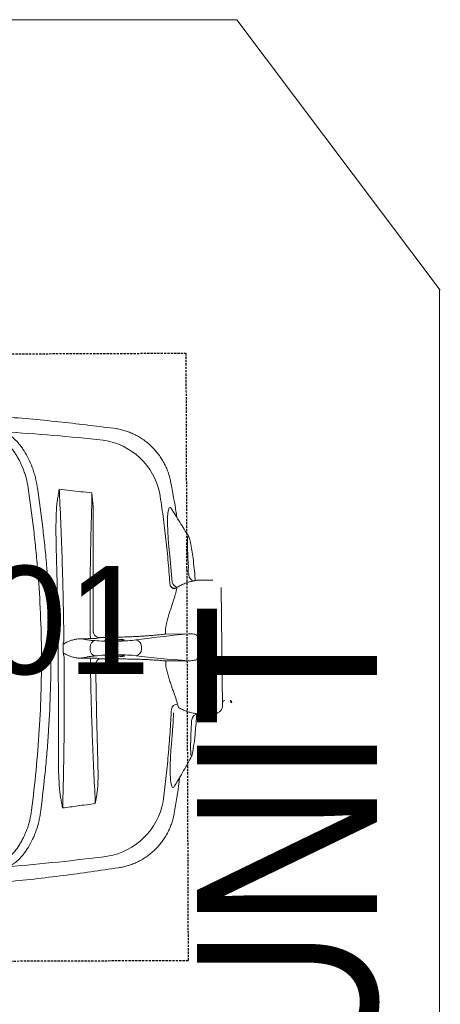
# Model space of a CAD drawing. Header units: millimetres. Extents: x 103872 to 294171, y 5570 to 32737.
# Tile 105 of 117: x 135025 to 135259, y 17266 to 17813. Entities that reach past the tile are written whole.
import ezdxf

# ---------------------------------------------------------------- set-up
doc = ezdxf.new("R2010")
doc.units = ezdxf.units.MM
doc.header["$LTSCALE"] = 2.5
doc.linetypes.add('11aa1PB-bd$0$11aa1PB-af$0$TRATTEGGIATA', pattern=[0.75, 0.5, -0.25])
for name, color, linetype, lineweight in [('00-ABM-PHE-DRAINAGE TEXT', 7, 'Continuous', 18), ('A - TEXT', 7, 'Continuous', 13), ('CKD Equipments', 252, 'Continuous', 0), ('Dimension', 40, 'Continuous', 0), ('FURNITURES', 30, 'Continuous', 15)]:
    doc.layers.add(name, color=color, linetype=linetype, lineweight=lineweight)
doc.layers.add('FAINTEQUIP', color=253, linetype='Continuous')
doc.layers.add('TEXT50', color=7, linetype='Continuous')
doc.styles.add('arial 0.80', font='arial.ttf', dxfattribs={"width": 0.8})
doc.styles.add('style1', font='arial.ttf', dxfattribs={"height": 150})

# ---------------------------------------------------------------- blocks, each defined once
blk = doc.blocks.new('G$C62143A14')
at = {"color": 8, "linetype": 'Continuous', "lineweight": 0}
for p, q in [((85.06, 105.98), (85.05, 105.99)), ((263.88, 107.91), (263.87, 107.91)), ((174.02, 78.58), (175.51, 78.6)), ((169.06, 73.73), (168.91, 73.48)), ((180.74, 73.61), (180.59, 73.86)), ((53.02, 62.85), (53.02, 62.86)), ((296.83, 65.48), (296.83, 65.47)), ((170.72, 59.96), (170.71, 59.95)), ((174.2, 50.13), (175.95, 50.15)), ((165.22, 36.62), (167.76, 36.65)), ((167.76, 36.65), (167.91, 23.62)), ((182.67, 36.81), (185.22, 36.83)), ((182.81, 23.78), (182.67, 36.81)), ((226.17, 34.33), (211.46, 33.05)), ((252.18, 33.41), (252.18, 33.41)), ((267.17, 33.94), (267.17, 33.94)), ((83.35, 31.96), (83.35, 31.96)), ((143.85, 30.09), (141.96, 29.54)), ((208.63, 30.26), (206.72, 30.77)), ((135.1, 22.21), (134.69, 22.24)), ((232.42, 22.7), (233.43, 22.86)), ((232.63, 22.72), (233.05, 22.8)), ((233.43, 22.86), (233.69, 22.92)), ((237.04, 24.06), (236.98, 23.98)), ((117.32, 21.61), (117.06, 21.67)), ((117.32, 21.61), (120.74, 21.13)), ((138.31, 18.59), (138.41, 9.59)), ((212.61, 10.39), (212.51, 19.39)), ((138.93, 7.79), (139.52, 6.83)), ((208.57, 5.87), (142.54, 5.16)), ((144.47, 0.35), (144.46, 0.34)), ((145.86, 0.26), (144.46, 0)), ((144.47, 0.35), (145.73, 0.58))]:
    blk.add_line(p, q, dxfattribs=at)
at = {"color": 8, "linetype": 'Continuous', "lineweight": 0, "flags": 128}
blk.add_lwpolyline([(252.17, 33.43), (252.43, 33.58), (252.93, 34.19), (252.63, 34.72), (251.55, 35.13), (249.67, 35.42), (247.1, 35.59), (243.8, 35.62), (239.98, 35.51), (235.58, 35.25), (231.03, 34.86), (226.17, 34.33), (226.17, 34.33), (226.17, 34.33)], dxfattribs=at)
at = {"color": 8, "linetype": 'Continuous', "lineweight": 0}
for centre, radius, start, end in [((267.68, 94.22), 5.1, 162.25, 162.5727), ((166.77, 65.44), 13.03, 78.4354, 93.3892), ((173.91, 75.19), 3.4, 88.0138, 169.0513), ((175.71, 75.21), 3.4, 12.1812, 93.2187), ((183.05, 65.63), 13.01, 87.8393, 102.8138), ((252.96, 76.9), 37.74, 281.6875, 351.5567), ((96.63, 75.22), 37.74, 189.6762, 259.5445), ((174.1, 53.58), 3.45, 188.5333, 271.7692), ((175.98, 53.6), 3.45, 269.4632, 352.6991), ((140.24, 29.98), 3.62, 1.801, 76.4249), ((212.72, 28.94), 4.3, 107.038, 162.1316), ((134.87, 18.77), 3.44, 356.8942, 86.3044), ((215.53, 20.35), 3.47, 94.0507, 168.164), ((171.26, 23.04), 4.5, 231.4199, 269.6002), ((179.47, 23.13), 4.5, 271.6322, 309.8125), ((141.91, 9.63), 3.5, 180.6162, 211.58), ((142.5, 8.66), 3.5, 211.58, 270.6162), ((144.42, 3.78), 1.4, 0.6162, 90.6162), ((145.68, 0.75), 0.175, 280.6162, 1.5356)]:
    blk.add_arc(centre, radius, start, end, dxfattribs=at)
for centre, major_axis, start_param, end_param in [((169.75, 70.56), (0.11, -10.5), 2.411328, 2.834153), ((174.44, 139.98), (0.89, -82.6), 5.55292, 5.600646), ((173.78, 139.97), (0.89, -82.6), 0.682539, 0.730265), ((179.96, 70.67), (0.11, -10.5), 3.449035, 3.871858), ((169.91, 64.96), (0.15, -14), 0.555229, 2.459054), ((179.92, 65.07), (0.15, -14), 3.824132, 5.727956), ((179.91, -88.67), (1.8, -166.89), 3.696821, 3.973461), ((173.23, -88.74), (1.8, -166.89), 2.309725, 2.586364)]:
    blk.add_ellipse(centre, major_axis=major_axis, ratio=0.087489, start_param=start_param, end_param=end_param, dxfattribs=at)
for points, knots in [([(296.81, 65.48), (298.08, 75.69), (300.71, 96.79), (303.47, 128.89), (305.24, 155.54), (305.68, 171.27), (305.65, 170.35)], [0, 0, 0, 0, 0.27832, 0.574596, 0.870871, 1, 1, 1, 1]), ([(41.94, 167.57), (41.94, 167.57), (42.68, 152.71), (45.01, 126.11), (48.47, 94.08), (51.55, 73.04), (53.04, 62.85)], [0, 0, 0, 0, 0.128959, 0.425292, 0.721626, 1, 1, 1, 1]), ([(263.89, 113.03), (265.76, 113.31), (267.57, 113.69), (269.77, 114.29), (270.21, 114.41), (271.07, 114.67), (271.5, 114.81), (272.77, 115.23), (273.6, 115.53), (276.01, 116.48), (277.52, 117.17), (279.68, 118.29), (280.38, 118.68), (281.74, 119.48), (282.4, 119.89), (284.29, 121.16), (285.45, 122.03), (287.56, 123.81), (288.51, 124.72), (289.57, 125.89), (289.78, 126.12), (290.17, 126.59), (290.36, 126.83), (290.92, 127.53), (291.25, 128), (292.18, 129.42), (292.68, 130.37), (293.07, 131.33)], [0, 0, 0, 0, 0.125, 0.125, 0.15625, 0.15625, 0.1875, 0.1875, 0.25, 0.25, 0.375, 0.375, 0.4375, 0.4375, 0.5, 0.5, 0.625, 0.625, 0.75, 0.75, 0.78125, 0.78125, 0.8125, 0.8125, 0.875, 0.875, 1, 1, 1, 1]), ([(55.37, 128.77), (55.77, 127.82), (56.29, 126.88), (57.25, 125.49), (57.6, 125.02), (58.16, 124.33), (58.36, 124.1), (58.77, 123.64), (58.98, 123.41), (60.06, 122.26), (61.03, 121.37), (63.18, 119.63), (64.35, 118.79), (66.28, 117.57), (66.95, 117.17), (68.32, 116.4), (69.03, 116.03), (71.21, 114.95), (72.74, 114.29), (75.17, 113.4), (76, 113.12), (77.28, 112.72), (77.71, 112.59), (78.58, 112.35), (79.02, 112.24), (81.23, 111.69), (83.05, 111.34), (84.93, 111.1)], [0, 0, 0, 0, 0.125, 0.125, 0.1875, 0.1875, 0.21875, 0.21875, 0.25, 0.25, 0.375, 0.375, 0.5, 0.5, 0.5625, 0.5625, 0.625, 0.625, 0.75, 0.75, 0.8125, 0.8125, 0.84375, 0.84375, 0.875, 0.875, 1, 1, 1, 1]), ([(294.91, 126.6), (294.71, 126.11), (294.48, 125.62), (293.95, 124.63), (293.66, 124.14), (292.68, 122.67), (291.91, 121.71), (290.13, 119.81), (289.12, 118.87), (287.43, 117.49), (286.84, 117.04), (285.59, 116.14), (284.95, 115.7), (282.92, 114.4), (281.48, 113.59), (278.41, 112.07), (276.78, 111.36), (274.62, 110.55), (274.18, 110.4), (273.3, 110.09), (272.85, 109.95), (271.5, 109.53), (270.59, 109.27), (268.73, 108.8), (267.78, 108.58), (266.34, 108.3), (265.85, 108.21), (265.11, 108.09), (264.87, 108.05), (264.37, 107.98), (264.13, 107.94), (263.88, 107.91)], [0, 0, 0, 0, 0.0625, 0.0625, 0.125, 0.125, 0.25, 0.25, 0.375, 0.375, 0.4375, 0.4375, 0.5, 0.5, 0.625, 0.625, 0.75, 0.75, 0.78125, 0.78125, 0.8125, 0.8125, 0.875, 0.875, 0.9375, 0.9375, 0.96875, 0.96875, 0.984375, 0.984375, 1, 1, 1, 1]), ([(294.9, 126.59), (294.32, 117.35), (293.65, 108.13), (292.12, 89.72), (291.25, 80.53), (290.3, 71.36)], [0, 0, 0, 0, 0.5, 0.5, 1, 1, 1, 1]), ([(85.05, 105.99), (84.8, 106.01), (84.55, 106.05), (84.06, 106.11), (83.81, 106.14), (83.07, 106.25), (82.58, 106.33), (81.12, 106.58), (80.17, 106.77), (77.36, 107.42), (75.56, 107.94), (73.39, 108.7), (72.96, 108.85), (72.11, 109.17), (71.69, 109.34), (70.45, 109.84), (69.65, 110.2), (67.32, 111.29), (65.86, 112.08), (63.81, 113.33), (63.15, 113.75), (61.9, 114.61), (61.3, 115.05), (59.59, 116.39), (58.56, 117.31), (57.41, 118.48), (57.19, 118.72), (56.76, 119.19), (56.55, 119.43), (55.96, 120.15), (55.59, 120.62), (54.58, 122.06), (54.04, 123.03), (53.63, 124.01)], [0, 0, 0, 0, 0.015625, 0.015625, 0.03125, 0.03125, 0.0625, 0.0625, 0.125, 0.125, 0.25, 0.25, 0.28125, 0.28125, 0.3125, 0.3125, 0.375, 0.375, 0.5, 0.5, 0.5625, 0.5625, 0.625, 0.625, 0.75, 0.75, 0.78125, 0.78125, 0.8125, 0.8125, 0.875, 0.875, 1, 1, 1, 1]), ([(59.43, 68.88), (58.27, 78.02), (57.21, 87.19), (55.28, 105.56), (54.41, 114.77), (53.63, 123.99)], [0, 0, 0, 0, 0.5, 0.5, 1, 1, 1, 1]), ([(85.06, 111.09), (92.41, 110.17), (99.79, 109.34), (114.61, 107.92), (122.05, 107.33), (136.99, 106.39), (144.47, 106.05), (159.47, 105.64), (166.98, 105.58), (181.99, 105.74), (189.5, 105.97), (204.48, 106.69), (211.94, 107.19), (223.12, 108.14), (226.83, 108.48), (234.27, 109.24), (237.97, 109.64), (249.07, 110.95), (256.43, 111.93), (263.76, 113.01)], [0, 0, 0, 0, 0.125, 0.125, 0.25, 0.25, 0.375, 0.375, 0.5, 0.5, 0.625, 0.625, 0.75, 0.75, 0.8125, 0.8125, 0.875, 0.875, 1, 1, 1, 1]), ([(263.87, 107.91), (256.54, 106.81), (249.17, 105.82), (238.07, 104.49), (234.37, 104.07), (226.94, 103.31), (223.21, 102.95), (212.02, 101.99), (204.54, 101.48), (189.56, 100.75), (182.06, 100.52), (167.03, 100.36), (159.51, 100.42), (144.51, 100.84), (137.03, 101.19), (125.83, 101.91), (122.1, 102.18), (114.65, 102.79), (110.93, 103.12), (99.8, 104.21), (92.42, 105.05), (85.06, 105.98)], [0, 0, 0, 0, 0.125, 0.125, 0.1875, 0.1875, 0.25, 0.25, 0.375, 0.375, 0.5, 0.5, 0.625, 0.625, 0.75, 0.75, 0.8125, 0.8125, 0.875, 0.875, 1, 1, 1, 1]), ([(86.37, 93.88), (86.33, 93.86), (86.29, 93.85), (86.24, 93.84), (86.24, 93.83), (86.23, 93.83), (86.22, 93.83)], [0, 0, 0, 0, 0.0001941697, 0.0001941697, 0.0001941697, 0.0002311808, 0.0002311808, 0.0002311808, 0.0002311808]), ([(86.37, 93.88), (86.43, 93.9), (86.49, 93.91), (86.61, 93.94), (86.67, 93.96), (86.86, 94), (86.98, 94.02), (87.34, 94.1), (87.59, 94.15), (88.32, 94.3), (88.81, 94.39), (90.28, 94.68), (91.26, 94.86), (92.25, 95.04)], [0, 0, 0, 0, 0.03125, 0.03125, 0.0625, 0.0625, 0.125, 0.125, 0.25, 0.25, 0.5, 0.5, 1, 1, 1, 1]), ([(92.25, 95.04), (92.81, 95.14), (93.38, 95.23), (94.53, 95.38), (95.1, 95.44), (96.81, 95.62), (97.96, 95.71), (101.41, 95.93), (103.71, 96.03), (108.32, 96.16), (110.63, 96.2), (115.26, 96.24), (117.58, 96.24), (119.9, 96.23)], [0, 0, 0, 0, 0.0625, 0.0625, 0.125, 0.125, 0.25, 0.25, 0.5, 0.5, 0.75, 0.75, 1, 1, 1, 1]), ([(170, 93.07), (166.71, 93.04), (163.43, 93.02), (156.86, 92.99), (153.58, 92.98), (143.76, 92.97), (137.25, 93), (117.82, 93.15), (105, 93.36), (92.31, 93.68)], [0, 0, 0, 0, 0.125, 0.125, 0.25, 0.25, 0.5, 0.5, 1, 1, 1, 1]), ([(119.9, 96.23), (128.99, 96.19), (138.1, 96.19), (156.34, 96.25), (165.47, 96.31), (179.17, 96.46), (183.74, 96.51), (192.87, 96.65), (197.43, 96.72), (211.1, 96.97), (220.2, 97.17), (229.28, 97.41)], [0, 0, 0, 0, 0.25, 0.25, 0.5, 0.5, 0.625, 0.625, 0.75, 0.75, 1, 1, 1, 1]), ([(171.15, 91.57), (171.34, 91.9), (171.52, 92.23), (171.87, 92.9), (172.05, 93.23), (172.23, 93.56)], [0, 0, 0, 0, 0.5, 0.5, 1, 1, 1, 1]), ([(178.1, 91.64), (177.92, 91.97), (177.73, 92.3), (177.36, 92.95), (177.17, 93.28), (176.99, 93.61)], [0, 0, 0, 0, 0.5, 0.5, 1, 1, 1, 1]), ([(256.93, 95.45), (244.25, 94.86), (231.42, 94.38), (215.18, 93.9), (211.92, 93.81), (205.4, 93.64), (202.13, 93.57), (192.33, 93.36), (185.79, 93.25), (179.23, 93.17)], [0, 0, 0, 0, 0.5, 0.5, 0.625, 0.625, 0.75, 0.75, 1, 1, 1, 1]), ([(229.28, 97.41), (231.6, 97.47), (233.91, 97.52), (238.54, 97.58), (240.85, 97.59), (245.47, 97.55), (247.78, 97.51), (251.23, 97.35), (252.38, 97.29), (254.1, 97.15), (254.68, 97.1), (255.82, 96.97), (256.39, 96.9), (256.96, 96.81)], [0, 0, 0, 0, 0.25, 0.25, 0.5, 0.5, 0.75, 0.75, 0.875, 0.875, 0.9375, 0.9375, 1, 1, 1, 1]), ([(256.96, 96.81), (257.94, 96.66), (258.92, 96.49), (260.38, 96.24), (260.87, 96.15), (261.6, 96.02), (261.85, 95.98), (262.21, 95.91), (262.34, 95.89), (262.52, 95.85), (262.58, 95.84), (262.7, 95.81), (262.76, 95.8), (262.82, 95.78)], [0, 0, 0, 0, 0.5, 0.5, 0.75, 0.75, 0.875, 0.875, 0.9375, 0.9375, 0.96875, 0.96875, 1, 1, 1, 1]), ([(262.81, 95.75), (262.86, 95.75), (262.9, 95.74), (262.95, 95.73), (262.96, 95.73), (262.97, 95.73), (262.97, 95.73)], [0, 0, 0, 0, 0.0002027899, 0.0002027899, 0.0002027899, 0.000241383, 0.000241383, 0.000241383, 0.000241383]), ([(262.82, 95.78), (262.86, 95.76), (262.91, 95.75), (262.95, 95.74), (262.96, 95.73), (262.97, 95.73), (262.97, 95.73)], [0, 0, 0, 0, 0.0002012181, 0.0002012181, 0.0002012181, 0.0002381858, 0.0002381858, 0.0002381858, 0.0002381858]), ([(171.15, 91.57), (170.99, 91.27), (170.85, 90.97), (170.6, 90.35), (170.48, 90.04), (170.16, 89.1), (169.97, 88.46), (169.66, 87.18), (169.54, 86.53), (169.37, 85.23), (169.33, 84.57), (169.35, 83.91)], [0, 0, 0, 0, 0.125, 0.125, 0.25, 0.25, 0.5, 0.5, 0.75, 0.75, 1, 1, 1, 1]), ([(180.07, 84.02), (180.08, 84.68), (180.02, 85.34), (179.83, 86.64), (179.69, 87.28), (179.35, 88.56), (179.16, 89.19), (178.81, 90.13), (178.69, 90.44), (178.42, 91.05), (178.27, 91.35), (178.1, 91.64)], [0, 0, 0, 0, 0.25, 0.25, 0.5, 0.5, 0.75, 0.75, 0.875, 0.875, 1, 1, 1, 1]), ([(169.92, 80.57), (169.82, 80.92), (169.72, 81.38), (169.58, 82.21), (169.53, 82.52), (169.44, 83.17), (169.4, 83.53), (169.35, 83.91)], [0, 0, 0, 0, 0.5, 0.5, 0.75, 0.75, 1, 1, 1, 1]), ([(180.07, 84.02), (180.03, 83.65), (180, 83.29), (179.92, 82.63), (179.88, 82.32), (179.76, 81.49), (179.67, 81.03), (179.58, 80.67)], [0, 0, 0, 0, 0.25, 0.25, 0.5, 0.5, 1, 1, 1, 1]), ([(96.1, 76.05), (101.78, 76.36), (107.49, 76.64), (119.01, 77.14), (124.81, 77.37), (136.49, 77.77), (142.37, 77.94), (154.17, 78.23), (160.07, 78.35), (166, 78.44)], [0, 0, 0, 0, 0.25, 0.25, 0.5, 0.5, 0.75, 0.75, 1, 1, 1, 1]), ([(169.38, 78.2), (169.38, 77.64), (169.37, 77.11), (169.34, 76.09), (169.32, 75.63), (169.26, 74.82), (169.23, 74.49), (169.15, 73.98), (169.1, 73.81), (169.06, 73.73)], [0, 0, 0, 0, 0.25, 0.25, 0.5, 0.5, 0.75, 0.75, 1, 1, 1, 1]), ([(180.59, 73.86), (180.54, 73.93), (180.49, 74.1), (180.4, 74.61), (180.35, 74.94), (180.28, 75.75), (180.25, 76.21), (180.2, 77.23), (180.18, 77.76), (180.17, 78.32)], [0, 0, 0, 0, 0.25, 0.25, 0.5, 0.5, 0.75, 0.75, 1, 1, 1, 1]), ([(184.01, 76.87), (183.78, 76.85), (183.56, 76.81), (183.13, 76.68), (182.92, 76.6), (182.53, 76.4), (182.34, 76.29), (181.99, 76.03), (181.83, 75.89), (181.54, 75.59), (181.41, 75.43), (181.18, 75.09), (181.09, 74.92), (180.93, 74.56), (180.87, 74.37), (180.8, 74.09), (180.78, 73.99), (180.75, 73.8), (180.75, 73.71), (180.74, 73.61)], [0, 0, 0, 0, 0.125, 0.125, 0.25, 0.25, 0.375, 0.375, 0.5, 0.5, 0.625, 0.625, 0.75, 0.75, 0.875, 0.875, 0.9375, 0.9375, 1, 1, 1, 1]), ([(183.54, 78.63), (189.46, 78.67), (195.37, 78.68), (207.15, 78.64), (213.04, 78.59), (224.74, 78.44), (230.55, 78.34), (242.08, 78.08), (247.81, 77.92), (253.48, 77.74)], [0, 0, 0, 0, 0.25, 0.25, 0.5, 0.5, 0.75, 0.75, 1, 1, 1, 1]), ([(239.78, 76.9), (242.06, 76.87), (244.32, 76.84), (247.72, 76.85), (248.85, 76.86), (251.11, 76.91), (252.24, 76.94), (253.37, 77)], [0, 0, 0, 0, 0.5, 0.5, 0.75, 0.75, 1, 1, 1, 1]), ([(110.02, 74.3), (107.71, 74.23), (105.4, 74.19), (101.95, 74.23), (100.79, 74.25), (99.07, 74.33), (98.49, 74.36), (97.34, 74.45), (96.77, 74.5), (96.19, 74.57)], [0, 0, 0, 0, 0.5, 0.5, 0.75, 0.75, 0.875, 0.875, 1, 1, 1, 1]), ([(165.28, 75.49), (160.66, 75.42), (156.04, 75.35), (146.8, 75.19), (142.19, 75.1), (128.37, 74.8), (119.18, 74.57), (110.02, 74.3)], [0, 0, 0, 0, 0.25, 0.25, 0.5, 0.5, 1, 1, 1, 1]), ([(165.48, 75.48), (165.71, 75.47), (165.93, 75.44), (166.36, 75.37), (166.58, 75.32), (166.98, 75.21), (167.17, 75.14), (167.54, 74.99), (167.7, 74.9), (168.01, 74.72), (168.15, 74.62), (168.39, 74.41), (168.5, 74.3), (168.67, 74.08), (168.74, 73.96), (168.82, 73.78), (168.85, 73.72), (168.88, 73.6), (168.9, 73.54), (168.91, 73.48)], [0, 0, 0, 0, 0.125, 0.125, 0.25, 0.25, 0.375, 0.375, 0.5, 0.5, 0.625, 0.625, 0.75, 0.75, 0.875, 0.875, 0.9375, 0.9375, 1, 1, 1, 1]), ([(170.03, 64.96), (170.03, 65.38), (170.03, 66.4), (170.07, 67.93), (170.16, 69.3), (170.29, 70.16), (170.43, 70.49), (170.51, 70.29), (170.53, 70.22)], [0, 0, 0, 0, 0.132098, 0.323567, 0.515414, 0.707812, 0.900839, 1, 1, 1, 1]), ([(170.53, 70.22), (170.56, 70.18), (170.64, 70.06), (170.77, 69.22), (170.89, 67.85), (170.96, 66.34), (170.99, 64.75), (170.98, 63.15), (170.92, 61.54), (170.82, 60.3), (170.72, 59.92), (170.68, 59.74)], [0, 0, 0, 0, 0.060949, 0.185979, 0.310678, 0.434944, 0.512561, 0.636279, 0.760031, 0.884003, 1, 1, 1, 1]), ([(178.86, 65.06), (178.85, 65.24), (178.85, 66.03), (178.86, 66.8), (178.88, 67.62), (178.9, 67.86), (178.91, 68.1)], [0, 0, 0, 0, 0.170805, 0.715603, 0.716948, 1, 1, 1, 1]), ([(178.91, 68.1), (178.93, 68.35), (178.96, 69.1), (179.06, 69.93), (179.21, 70.49), (179.32, 70.34), (179.37, 70.26)], [0, 0, 0, 0, 0.138475, 0.425595, 0.712972, 1, 1, 1, 1]), ([(179.37, 70.26), (179.42, 70.07), (179.53, 69.69), (179.66, 68.44), (179.75, 66.86), (179.79, 65.29), (179.79, 63.72), (179.76, 62.22), (179.67, 60.89), (179.58, 60.12), (179.52, 60.01), (179.51, 60)], [0, 0, 0, 0, 0.12873, 0.257, 0.385041, 0.513034, 0.593354, 0.721934, 0.850956, 0.980313, 1, 1, 1, 1]), ([(53.02, 62.86), (53.14, 62.13), (53.4, 60.52), (54.04, 58.07), (54.88, 55.5), (55.92, 53), (57.17, 50.5), (58.66, 48.03), (60.38, 45.63), (62.27, 43.4), (64.29, 41.35), (66.44, 39.49), (68.7, 37.81), (71.05, 36.33), (73.48, 35.04), (75.96, 33.95), (78.49, 33.05), (80.95, 32.36), (82.58, 32.05), (83.34, 31.91)], [0, 0, 0, 0, 0.047522, 0.105774, 0.164129, 0.222565, 0.281067, 0.345588, 0.409388, 0.472348, 0.534521, 0.59595, 0.656664, 0.716682, 0.776014, 0.834663, 0.892623, 0.94988, 1, 1, 1, 1]), ([(168.89, 63.67), (168.88, 62.02), (168.87, 59.26), (168.81, 55.52), (168.73, 52.37), (168.62, 49.31), (168.49, 46.4), (168.34, 43.67), (168.17, 41.14), (167.98, 38.76), (167.84, 37.35), (167.76, 36.65)], [0, 0, 0, 0, 0.155431, 0.25949, 0.363548, 0.470649, 0.57775, 0.681803, 0.785857, 0.892928, 1, 1, 1, 1]), ([(170.68, 59.74), (170.68, 59.72), (170.63, 59.47), (170.51, 59.52), (170.35, 59.99), (170.21, 61.08), (170.1, 62.6), (170.05, 63.98), (170.04, 64.77), (170.03, 64.96)], [0, 0, 0, 0, 0.0125521, 0.1986893, 0.3850478, 0.5712562, 0.7570178, 0.9421233, 1, 1, 1, 1]), ([(179.51, 60), (179.47, 59.87), (179.38, 59.61), (179.22, 59.93), (179.07, 60.79), (178.95, 62.14), (178.88, 63.64), (178.86, 64.65), (178.86, 65.06)], [0, 0, 0, 0, 0.154069, 0.335329, 0.515993, 0.696154, 0.875964, 1, 1, 1, 1]), ([(182.67, 36.81), (182.55, 37.86), (182.33, 39.6), (182.06, 42.44), (181.85, 45.05), (181.65, 47.86), (181.46, 50.83), (181.31, 53.9), (181.17, 57.09), (181.05, 60.39), (180.99, 62.66), (180.97, 63.8)], [0, 0, 0, 0, 0.1578809, 0.261641, 0.3654014, 0.4721602, 0.5789187, 0.6826798, 0.7864408, 0.8932205, 1, 1, 1, 1]), ([(267.18, 33.88), (267.25, 33.89), (268.2, 34.05), (270, 34.52), (272.58, 35.32), (275.08, 36.33), (277.52, 37.51), (279.94, 38.92), (282.31, 40.55), (284.6, 42.42), (286.71, 44.43), (288.63, 46.57), (290.36, 48.83), (291.9, 51.18), (293.24, 53.62), (294.38, 56.11), (295.32, 58.66), (296.06, 61.24), (296.57, 63.51), (296.75, 64.93), (296.82, 65.48)], [0, 0, 0, 0, 0.0043, 0.062427, 0.120682, 0.179038, 0.237474, 0.295974, 0.360442, 0.424188, 0.487097, 0.549223, 0.610606, 0.671276, 0.731251, 0.79054, 0.849146, 0.907063, 0.964275, 1, 1, 1, 1]), ([(260.61, 39.95), (256.39, 39.31), (247.95, 38.05), (235.18, 36.5), (222.34, 35.19), (213.72, 34.55), (209.42, 34.23)], [0, 0, 0, 0, 0.249503, 0.499006, 0.749503, 1, 1, 1, 1]), ([(141.09, 33.5), (136.79, 33.72), (128.2, 34.17), (115.35, 35.2), (102.53, 36.47), (94.03, 37.56), (89.78, 38.11)], [0, 0, 0, 0, 0.249503, 0.499005, 0.749503, 1, 1, 1, 1]), ([(124.33, 33.23), (124.33, 33.23), (123.07, 33.22), (120.51, 33.66), (116.51, 33.85), (112.39, 34.08), (108.39, 34.16), (104.84, 34.13), (101.9, 33.97), (99.62, 33.68), (98.11, 33.28), (97.48, 32.77), (97.56, 32.26), (98.19, 31.89), (98.42, 31.76)], [0, 0, 0, 0, 0.000001, 0.077483, 0.156444, 0.251386, 0.349178, 0.444652, 0.543049, 0.640373, 0.740767, 0.840327, 0.943106, 1, 1, 1, 1]), ([(124.33, 33.23), (124.33, 33.23), (124.33, 33.23), (124.33, 33.23), (124.33, 33.23), (124.33, 33.23), (124.33, 33.23)], [0, 0, 0, 0, 0.000000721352, 0.000000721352, 0.000000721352, 0.000001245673, 0.000001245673, 0.000001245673, 0.000001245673]), ([(124.33, 33.23), (124.33, 33.23), (124.33, 33.23), (124.33, 33.23), (124.33, 33.23), (124.33, 33.23)], [0, 0, 0, 0, 0.341802, 0.948176, 1, 1, 1, 1]), ([(139.07, 32.27), (136.61, 32.4), (134.15, 32.55), (130.47, 32.78), (128.62, 32.91), (126.48, 33.07), (125.4, 33.15), (124.94, 33.18), (124.64, 33.21), (124.48, 33.22), (124.33, 33.23)], [0, 0, 0, 0, 0.5, 0.5, 0.75, 0.875, 0.9375, 0.96875, 0.96875, 1, 1, 1, 1]), ([(165.22, 36.62), (164.35, 36.43), (162.5, 36.03), (159.79, 35.31), (157.08, 34.49), (154.48, 33.64), (152.02, 32.79), (149.73, 31.98), (147.6, 31.24), (145.61, 30.58), (144.44, 30.25), (143.85, 30.09)], [0, 0, 0, 0, 0.099727, 0.210626, 0.321535, 0.435425, 0.549315, 0.660296, 0.771268, 0.885644, 1, 1, 1, 1]), ([(206.72, 30.77), (206.15, 30.91), (205.01, 31.2), (203.04, 31.8), (200.88, 32.5), (198.55, 33.27), (196.09, 34.06), (193.5, 34.86), (190.75, 35.62), (187.98, 36.3), (186.1, 36.67), (185.22, 36.83)], [0, 0, 0, 0, 0.110862, 0.221742, 0.336208, 0.450686, 0.561628, 0.67257, 0.786427, 0.900273, 1, 1, 1, 1]), ([(236.98, 23.98), (238.25, 24.77), (240.79, 26.37), (244.68, 28.79), (248.48, 31.14), (250.98, 32.67), (252.16, 33.4)], [0, 0, 0, 0, 0.2528454, 0.5089886, 0.7672662, 1, 1, 1, 1]), ([(247.32, 30.42), (248.21, 30.54), (254.86, 31.47), (261.46, 32.77), (267.18, 33.9)], [0, 0, 0, 0, 0.132817, 1, 1, 1, 1]), ([(83.34, 31.92), (89.09, 30.92), (95.7, 29.76), (102.37, 28.98), (103.24, 28.87)], [0, 0, 0, 0, 0.868162, 1, 1, 1, 1]), ([(98.42, 31.71), (99.33, 31.18), (101.46, 29.93), (105, 27.84), (109.19, 25.36), (112.16, 23.59), (115.1, 22.21)], [0, 0, 0, 0, 0.179067, 0.418189, 0.690626, 1, 1, 1, 1]), ([(141.96, 29.54), (141.52, 28.82), (141.13, 28.08), (140.42, 26.57), (140.11, 25.81), (139.56, 24.26), (139.32, 23.47), (138.93, 21.88), (138.77, 21.08), (138.65, 20.27)], [0, 0, 0, 0, 0.25, 0.25, 0.5, 0.5, 0.75, 0.75, 1, 1, 1, 1]), ([(212.14, 21.06), (212, 21.87), (211.82, 22.67), (211.39, 24.25), (211.14, 25.03), (210.56, 26.56), (210.23, 27.32), (209.49, 28.81), (209.08, 29.54), (208.63, 30.26)], [0, 0, 0, 0, 0.25, 0.25, 0.5, 0.5, 0.75, 0.75, 1, 1, 1, 1]), ([(134.69, 22.24), (133.57, 22.31), (131.28, 22.45), (127.99, 22.61), (124.87, 22.73), (122.08, 22.8), (119.64, 22.82), (117.67, 22.78), (116.18, 22.69), (115.26, 22.56), (114.89, 22.37), (115.12, 22.15), (115.88, 21.89), (116.84, 21.7), (117.32, 21.61)], [0, 0, 0, 0, 0.0820775, 0.1665466, 0.2486247, 0.333071, 0.415408, 0.5001276, 0.5825184, 0.6672865, 0.7498339, 0.8347659, 0.9162327, 1, 1, 1, 1]), ([(167.91, 23.62), (167.91, 23.11), (167.92, 22.17), (168.08, 20.79), (168.33, 19.95), (168.45, 19.52)], [0, 0, 0, 0, 0.374373, 0.684718, 1, 1, 1, 1]), ([(182.35, 19.67), (182.48, 20.15), (182.84, 21.5), (182.82, 22.88), (182.81, 23.78)], [0, 0, 0, 0, 0.3484193, 1, 1, 1, 1]), ([(215.28, 23.8), (215.54, 23.84), (215.8, 23.87), (216.05, 23.87), (216.05, 23.87)], [0, 0, 0, 0, 0.9999461, 1, 1, 1, 1]), ([(216.05, 23.87), (216.05, 23.87), (217.12, 24.42), (219.72, 23.83), (223.12, 24.3), (226.46, 24.36), (229.43, 24.48), (232.04, 24.53), (234.15, 24.52), (235.76, 24.46), (236.76, 24.34), (237.2, 24.2), (237.08, 24.09), (237.04, 24.06)], [0, 0, 0, 0, 0.000001, 0.102794, 0.208141, 0.312848, 0.420372, 0.524648, 0.631769, 0.736112, 0.843311, 0.947618, 1, 1, 1, 1]), ([(221.75, 21.15), (222.36, 21.19), (226.04, 21.43), (229.51, 22.12), (232.42, 22.7)], [0, 0, 0, 0, 0.163282, 1, 1, 1, 1]), ([(233.69, 22.9), (233.96, 22.96), (234.67, 23.1), (235.44, 23.31), (236.14, 23.55), (236.6, 23.73), (236.91, 23.92), (236.98, 23.97)], [0, 0, 0, 0, 0.216023, 0.560392, 0.763973, 0.942309, 1, 1, 1, 1]), ([(120.74, 21.13), (122.71, 20.79), (125.41, 20.33), (128.26, 20.2), (129.04, 20.16)], [0, 0, 0, 0, 0.7275248, 1, 1, 1, 1]), ([(129.04, 20.17), (130.87, 19.98), (133.92, 19.66), (136.99, 19.54), (138.22, 19.48)], [0, 0, 0, 0, 0.598702, 1, 1, 1, 1]), ([(138.65, 20.27), (138.59, 19.85), (138.53, 19.52), (138.42, 19.01), (138.38, 18.84), (138.31, 18.59)], [0, 0, 0, 0, 0.5, 0.5, 1, 1, 1, 1]), ([(171.23, 18.54), (172.61, 18.71), (174, 18.81), (176.82, 18.84), (178.22, 18.77), (179.6, 18.63)], [0, 0, 0, 0, 0.5, 0.5, 1, 1, 1, 1]), ([(212.51, 19.39), (212.44, 19.64), (212.39, 19.8), (212.27, 20.31), (212.21, 20.65), (212.14, 21.06)], [0, 0, 0, 0, 0.5, 0.5, 1, 1, 1, 1]), ([(212.29, 20.26), (212.39, 20.27), (212.49, 20.28), (212.59, 20.28), (213.82, 20.36), (216.88, 20.56), (219.93, 20.94), (221.75, 21.17)], [-0.033141, -0.033141, -0.033141, -0.033141, 0, 0, 0, 0.400839, 1, 1, 1, 1])]:
    blk.add_open_spline(points, degree=3, knots=knots, dxfattribs=at)
for points in [[(84.93, 111.1), (84.97, 111.1), (85.02, 111.09), (85.06, 111.09)], [(263.76, 113.01), (263.8, 113.02), (263.84, 113.02), (263.89, 113.03)], [(87.34, 85.58), (86.98, 88.33), (86.61, 91.08), (86.22, 93.83)], [(92.31, 93.68), (90.3, 93.74), (88.27, 93.79), (86.22, 93.83)], [(170, 93.07), (170.74, 93.24), (171.48, 93.4), (172.23, 93.56)], [(172.23, 93.56), (173.81, 93.57), (175.4, 93.59), (176.99, 93.61)], [(179.23, 93.17), (178.48, 93.32), (177.74, 93.47), (176.99, 93.61)], [(262.97, 95.73), (260.94, 95.65), (258.92, 95.56), (256.93, 95.45)], [(262.97, 95.73), (262.52, 91.76), (262.09, 87.8), (261.67, 83.83)], [(88.61, 75.73), (88.23, 79.01), (87.82, 82.3), (87.34, 85.58)], [(169.35, 83.91), (169.36, 82), (169.37, 80.1), (169.38, 78.2)], [(180.17, 78.32), (180.13, 80.22), (180.1, 82.12), (180.07, 84.02)], [(261.67, 83.83), (261.43, 81.75), (261.2, 79.66), (260.99, 77.58)], [(184.01, 76.87), (184.12, 76.89), (184.22, 76.89), (184.33, 76.89)], [(184.33, 76.89), (202.89, 77.04), (221.37, 77.05), (239.78, 76.9)], [(253.37, 77), (255.9, 77.14), (258.44, 77.35), (260.99, 77.58)], [(253.48, 77.74), (255.95, 77.66), (258.46, 77.61), (260.99, 77.58)], [(88.61, 75.73), (91.14, 75.81), (93.64, 75.92), (96.1, 76.05)], [(96.19, 74.57), (93.65, 74.86), (91.13, 75.28), (88.61, 75.73)], [(165.48, 75.48), (165.41, 75.48), (165.35, 75.49), (165.28, 75.49)], [(168.91, 73.48), (168.9, 70.21), (168.9, 66.94), (168.89, 63.67)], [(180.97, 63.8), (180.89, 67.07), (180.82, 70.34), (180.74, 73.61)]]:
    blk.add_open_spline(points, degree=3, dxfattribs=at)
at = {"layer": 'FAINTEQUIP', "color": 8, "linetype": '11aa1PB-bd$0$11aa1PB-af$0$TRATTEGGIATA'}
blk.add_lwpolyline([(337, 429.45), (338.5, 25.45), (1.5, 24.2), (0, 428.19), (337, 429.45)], dxfattribs=at)
at = {"layer": 'TEXT50', "color": 8}
blk.add_arc((211.02, 31.85), 2.87, 123.9594, 213.5681, dxfattribs=at)
blk = doc.blocks.new('ARCH')
at = {"layer": 'FURNITURES', "color": 8}
for p, q in [((115720.83, 17812.61), (116308.31, 17812.61)), ((116421.32, 17662.61), (116308.31, 17812.61)), ((116420.84, 14230.79), (116420.84, 17663.25))]:
    blk.add_line(p, q, dxfattribs=at)
at = {"layer": 'CKD Equipments', "color": 8, "ltscale": 0.25, "rotation": 90}
blk.add_blockref('G$C62143A14', (116305.46, 17289.14), dxfattribs=at)
at = {"layer": 'A - TEXT', "color": 8, "insert": (116106.85, 17509.6, 0.21), "char_height": 60, "attachment_point": 2, "style": 'style1'}
blk.add_mtext_dynamic_manual_height_columns('\\A1;EXT -01', width=341.9541, gutter_width=1.8, heights=[0], dxfattribs=at)

msp = doc.modelspace()

# ---------------------------------------------------------------- block references
at = {"layer": 'Dimension'}
msp.add_blockref('ARCH', (18837.33, 0), dxfattribs=at)

# ---------------------------------------------------------------- next in the draw order: texts
at = {"layer": '00-ABM-PHE-DRAINAGE TEXT', "style": 'arial 0.80', "width": 0.8}
msp.add_text('SANICOM DRAIN UNIT', height=100, rotation=90, dxfattribs=at).set_placement((135223.47, 16296.55))

doc.saveas('drawing.dxf')
